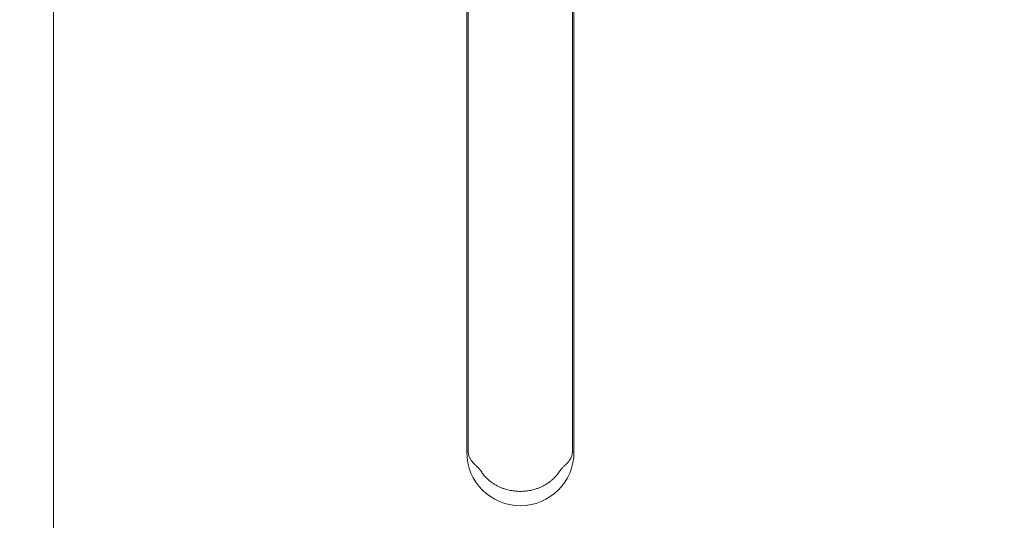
# Model space of a CAD drawing. Header units: millimetres. Extents: x 102382 to 164490, y 45733 to 103316.
# Tile 42 of 183: x 134742 to 134975, y 54531 to 54650. Entities that reach past the tile are written whole.
import ezdxf

# ---------------------------------------------------------------- set-up
doc = ezdxf.new("R2010")
doc.units = ezdxf.units.MM
doc.layers.add('_SA-PORAND_hatch', color=254, linetype='Continuous', lineweight=9, true_color=0xbebebe)
doc.layers.add('_SA-SANTEHN', color=7, linetype='Continuous', lineweight=0, true_color=0x4c5f99)

msp = doc.modelspace()

# ---------------------------------------------------------------- hatches: boundary and pattern name
at = {"layer": '_SA-PORAND_hatch', "true_color": 0xb7c7cc}
h = msp.add_hatch(dxfattribs=at)
h.set_pattern_fill('Grid', color=9, scale=1000, style=0, pattern_type=2)
h.set_pattern_definition([(0, (0, 0), (0, 250), []), (90, (0, 0), (-250, 2e-14), [])])
h.paths.add_polyline_path([(134390, 53890), (135330.63, 53890), (135330.63, 54890), (134390, 54890)], flags=0)

# ---------------------------------------------------------------- linework, layer by layer
at = {"layer": '_SA-SANTEHN', "lineweight": 0}
for p, q in [((134847.67, 54547.4), (134847.67, 54685.31)), ((134848.04, 54685.02), (134848.04, 54547.4)), ((134872.59, 54547.4), (134872.59, 54685.02)), ((134872.97, 54685.31), (134872.97, 54547.4)), ((134847.67, 54547.4), (134848.04, 54547.4)), ((134872.97, 54547.4), (134872.59, 54547.4))]:
    msp.add_line(p, q, dxfattribs=at)
at = {"layer": '_SA-SANTEHN', "lineweight": 0, "extrusion": (0, 0, -1)}
msp.add_arc((-134860.32, 54547.4), 12.65, 180, 0, dxfattribs=at)
at = {"layer": '_SA-SANTEHN', "lineweight": 0}
msp.add_open_spline([(134848.04, 54547.4), (134848.05, 54547.21), (134848.08, 54546.83), (134848.23, 54546.36), (134848.39, 54546), (134848.55, 54545.73), (134848.73, 54545.45), (134848.91, 54545.21), (134849.1, 54544.98), (134849.29, 54544.78), (134849.52, 54544.55), (134849.79, 54544.29), (134850.07, 54544.03), (134850.32, 54543.79), (134850.52, 54543.59), (134850.78, 54543.31), (134851.03, 54542.92), (134851.35, 54542.43), (134851.7, 54541.99), (134852.08, 54541.55), (134852.49, 54541.15), (134852.92, 54540.76), (134853.42, 54540.36), (134853.99, 54539.96), (134854.65, 54539.57), (134855.34, 54539.22), (134856.06, 54538.92), (134856.93, 54538.62), (134857.95, 54538.36), (134859.13, 54538.19), (134860.13, 54538.14), (134860.93, 54538.16), (134861.52, 54538.21), (134862.11, 54538.28), (134862.69, 54538.38), (134863.27, 54538.51), (134863.9, 54538.69), (134864.58, 54538.92), (134865.3, 54539.22), (134865.99, 54539.57), (134866.64, 54539.96), (134867.27, 54540.4), (134867.86, 54540.88), (134868.4, 54541.4), (134868.78, 54541.82), (134869.03, 54542.11), (134869.15, 54542.27), (134869.27, 54542.43), (134869.36, 54542.56), (134869.45, 54542.7), (134869.55, 54542.85), (134869.66, 54543.02), (134869.77, 54543.18), (134869.86, 54543.31), (134869.97, 54543.44), (134870.1, 54543.59), (134870.29, 54543.77), (134870.52, 54544), (134870.79, 54544.25), (134871.06, 54544.5), (134871.3, 54544.74), (134871.5, 54544.96), (134871.77, 54545.26), (134872.07, 54545.69), (134872.37, 54546.26), (134872.56, 54546.83), (134872.58, 54547.22), (134872.59, 54547.4)], degree=3, knots=[0, 0, 0, 0, 0.016853, 0.03468, 0.043816, 0.053413, 0.063531, 0.074219, 0.082143, 0.090651, 0.100487, 0.112849, 0.125829, 0.136738, 0.145444, 0.151954, 0.171608, 0.1878, 0.205624, 0.223309, 0.240744, 0.258334, 0.276135, 0.299451, 0.32273, 0.346078, 0.369603, 0.393386, 0.429084, 0.464642, 0.500395, 0.518267, 0.536048, 0.553778, 0.571502, 0.589262, 0.607102, 0.630835, 0.654292, 0.677578, 0.700798, 0.724059, 0.747324, 0.77027, 0.793247, 0.7994, 0.805528, 0.811633, 0.817053, 0.820739, 0.826357, 0.833652, 0.839104, 0.844007, 0.848371, 0.854568, 0.862717, 0.872823, 0.884891, 0.897016, 0.907644, 0.916782, 0.924438, 0.946069, 0.965466, 0.983197, 1, 1, 1, 1], dxfattribs=at)

doc.saveas('drawing.dxf')
